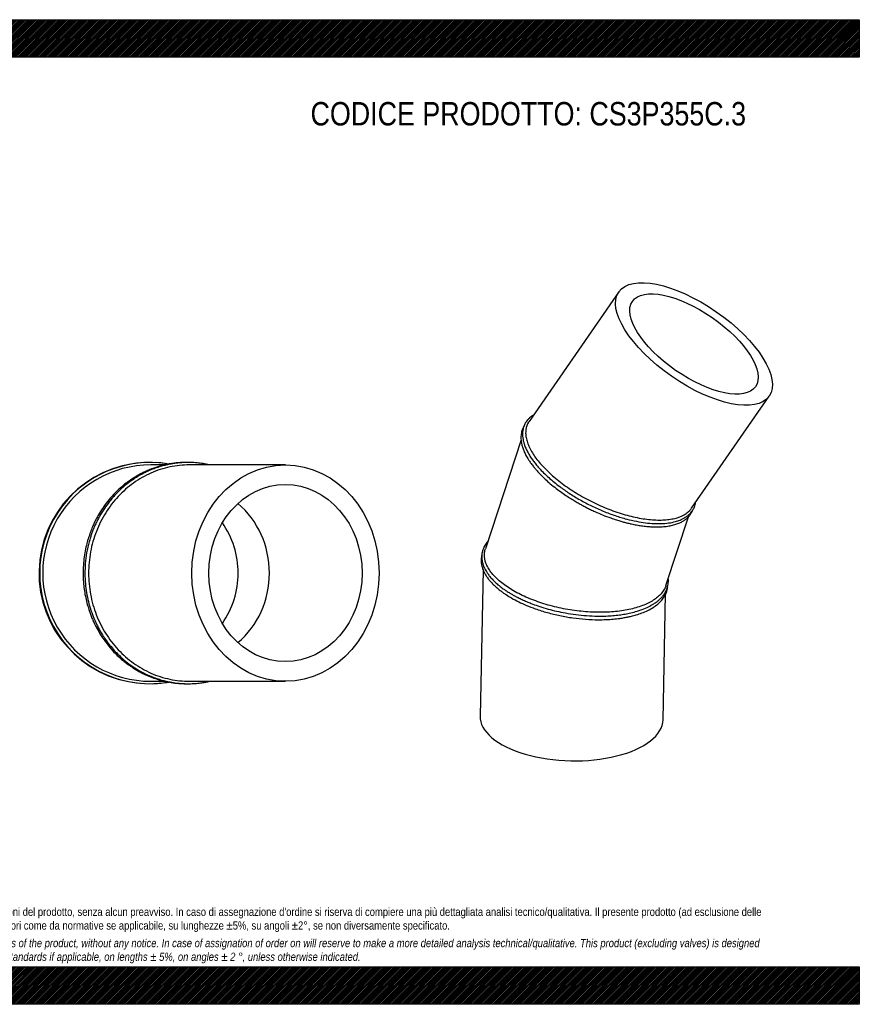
# Model space of a CAD drawing. Header units: millimetres. Extents: x 0 to 2285, y 0 to 1615.
# Tile 2 of 2: x 907 to 2285, y 0 to 1615. Entities that reach past the tile are written whole.
import ezdxf

# ---------------------------------------------------------------- set-up
doc = ezdxf.new("R2010")
doc.units = ezdxf.units.MM
doc.header["$LTSCALE"] = 7.692308
doc.layers.add('Default', color=7, linetype='Continuous')
doc.layers.add('TUBO_X_GOMITO_30', color=7, linetype='Continuous')

# ---------------------------------------------------------------- blocks, each defined once
blk = doc.blocks.new('SE1')
at = {"layer": 'TUBO_X_GOMITO_30', "color": 7, "linetype": 'Continuous'}
for p, q in [((1889.8, 1168.8), (1742.5, 956.4)), ((2009.3, 813.9), (2136.7, 997.7)), ((1729.4, 925.9), (1670.9, 747.5)), ((1967.2, 687.1), (2004.2, 800)), ((1667, 712.9), (1662.1, 473)), ((1962.4, 466.8), (1966.6, 672.8))]:
    blk.add_line(p, q, dxfattribs=at)
for major_axis in [(123.4, -85.6), (-101, 70)]:
    blk.add_ellipse((2013.2, 1083.3), major_axis=major_axis, ratio=0.428999, dxfattribs=at)
blk.add_ellipse((1812.3, 469.9), major_axis=(-150.2, 3.1), ratio=0.46865, start_param=0, end_param=3.141593, dxfattribs=at)
for points, knots in [([(1749.6, 966.6), (1748.6, 966), (1746.5, 964.5), (1743.3, 961.9), (1740.4, 959), (1738.4, 956.4), (1736.9, 954.2), (1735.6, 951.8), (1734.2, 948.9), (1733.2, 945.6), (1732.4, 942.3), (1732, 939.2), (1731.8, 935.8), (1731.9, 931.6), (1732.5, 927), (1733.7, 922), (1735.3, 916.8), (1737.7, 910.9), (1741, 904.5), (1744.9, 898), (1749.2, 891.9), (1753.8, 885.9), (1759.4, 879.4), (1766.4, 872), (1774.6, 864.2), (1783.5, 856.6), (1794.5, 848), (1808.6, 838.1), (1826.1, 827.5), (1845, 817.5), (1864.4, 808.8), (1883.9, 801.5), (1902.1, 796.1), (1918.8, 792.2), (1933.6, 789.8), (1947.1, 788.6), (1959.7, 788.5), (1971.8, 789.5), (1982.1, 791.6), (1989.5, 794), (1994.6, 796.3), (1998.7, 798.6), (2002, 800.8), (2004.3, 802.8), (2005.7, 804.1), (2006.9, 805.3), (2008.4, 806.9), (2010.2, 809.2), (2012.5, 812.8), (2013.6, 815.5), (2014.4, 817.3)], [0.4485185, 0.4485185, 0.4485185, 0.4485185, 0.4552808, 0.4637679, 0.4733928, 0.4802671, 0.4848862, 0.4900599, 0.4975332, 0.5057773, 0.5123439, 0.5182143, 0.525274, 0.5332168, 0.5428712, 0.5517966, 0.5609177, 0.5717202, 0.5833051, 0.5951666, 0.605743, 0.6149641, 0.625915, 0.6392591, 0.6529248, 0.6664525, 0.6797007, 0.6998451, 0.7220167, 0.7441859, 0.766356, 0.7885315, 0.8101331, 0.8288227, 0.8471034, 0.8642298, 0.880422, 0.8988382, 0.9172721, 0.931044, 0.9390329, 0.9478634, 0.9577005, 0.9625388, 0.9663202, 0.9696214, 0.9732269, 0.9793959, 0.988515, 1, 1, 1, 1]), ([(1742.5, 956.4), (1742.3, 956), (1742.1, 955.7), (1739.4, 951.5), (1737.9, 947.3), (1737, 940.4), (1736.9, 937.9), (1737.2, 933), (1737.6, 930.4), (1738.8, 925.1), (1739.6, 922.4), (1741.7, 916.9), (1742.9, 914.2), (1745.8, 908.5), (1747.5, 905.7), (1751.2, 899.9), (1753.3, 896.9), (1757.8, 891), (1760.3, 888), (1765.6, 882.1), (1768.5, 879.1), (1774.5, 873.2), (1777.6, 870.2), (1784.3, 864.4), (1787.8, 861.5), (1798.6, 853), (1806.3, 847.5), (1818.6, 839.7), (1822.7, 837.1), (1831.2, 832.2), (1835.6, 829.8), (1844.3, 825.2), (1848.8, 823.1), (1857.7, 818.9), (1862.1, 816.9), (1871.1, 813.2), (1875.6, 811.5), (1884.6, 808.2), (1889.1, 806.7), (1898.1, 803.9), (1902.6, 802.6), (1911.4, 800.3), (1915.8, 799.3), (1928.7, 796.7), (1937.1, 795.6), (1948.9, 794.7), (1952.8, 794.5), (1960.2, 794.5), (1963.8, 794.6), (1970.6, 795.2), (1973.9, 795.7), (1980.1, 796.8), (1983.1, 797.5), (1991.4, 800.1), (1996.2, 802.3), (2002.3, 806.5), (2004.1, 808), (2007.1, 811), (2008.3, 812.4), (2009.3, 813.9)], [0.4657452, 0.4657452, 0.4657452, 0.4657452, 0.46875, 0.46875, 0.5, 0.5, 0.515625, 0.515625, 0.53125, 0.53125, 0.546875, 0.546875, 0.5625, 0.5625, 0.578125, 0.578125, 0.59375, 0.59375, 0.609375, 0.609375, 0.625, 0.625, 0.640625, 0.640625, 0.65625, 0.65625, 0.6875, 0.6875, 0.703125, 0.703125, 0.71875, 0.71875, 0.734375, 0.734375, 0.75, 0.75, 0.765625, 0.765625, 0.78125, 0.78125, 0.796875, 0.796875, 0.8125, 0.8125, 0.84375, 0.84375, 0.859375, 0.859375, 0.875, 0.875, 0.890625, 0.890625, 0.90625, 0.90625, 0.9375, 0.9375, 0.953125, 0.953125, 0.9657626, 0.9657626, 0.9657626, 0.9657626]), ([(1734.3, 948.8), (1734.2, 948.7), (1733.6, 947.8), (1732.7, 946), (1731.6, 943.5), (1730.6, 940.7), (1729.8, 937.4), (1729.3, 933.6), (1729.1, 929.7), (1729.3, 925.3), (1730.1, 920.2), (1731.6, 914.4), (1733.8, 908.4), (1736.6, 902.1), (1739.9, 896.3), (1742.9, 891.6), (1745.1, 888.4), (1747.1, 885.7), (1749.4, 882.7), (1752.3, 879.1), (1756.1, 874.7), (1761.1, 869.3), (1767.3, 863.1), (1775.5, 855.6), (1781, 851.1), (1784.6, 848.2)], [0.8132562, 0.8132562, 0.8132562, 0.8132562, 0.8140111, 0.8206381, 0.8260547, 0.8315966, 0.8392235, 0.8475505, 0.8552357, 0.8629323, 0.8733124, 0.8842907, 0.8950475, 0.905972, 0.9176901, 0.9256292, 0.930281, 0.9345379, 0.9396719, 0.9457216, 0.9531207, 0.9623848, 0.9732852, 0.9858231, 1, 1, 1, 1]), ([(1784.6, 848.2), (1788, 845.6), (1793.4, 841.5), (1802.7, 835), (1810.7, 829.9), (1818.1, 825.4), (1824.7, 821.6), (1830.9, 818.1), (1837.1, 814.9), (1843.7, 811.6), (1852.4, 807.6), (1863.5, 802.8), (1875.3, 798.3), (1885.4, 794.9), (1892.9, 792.6), (1899.1, 790.9), (1904.9, 789.4), (1911.4, 787.9), (1919, 786.4), (1927.4, 785), (1935.9, 784), (1943.8, 783.4), (1951.5, 783.1), (1959.4, 783.3), (1967.8, 784), (1976, 785.4), (1983.4, 787.4), (1989.7, 789.8), (1995, 792.5), (1999.4, 795.5), (2003.5, 799), (2006.9, 802.8), (2009.3, 806.6), (2010.6, 809.3), (2011.2, 810.7), (2011.3, 811)], [0, 0, 0, 0, 0.0130908, 0.0248139, 0.035168, 0.0441521, 0.0517714, 0.0592073, 0.066376, 0.0736464, 0.0821364, 0.0964097, 0.1115012, 0.1222522, 0.1304861, 0.1373486, 0.143538, 0.1509017, 0.1602776, 0.1706734, 0.1815462, 0.1919801, 0.201407, 0.2123546, 0.2252147, 0.2384582, 0.2513072, 0.2636815, 0.2743811, 0.2843233, 0.2952975, 0.3068109, 0.3162835, 0.3238568, 0.325798, 0.325798, 0.325798, 0.325798]), ([(2014.4, 817.3), (2015, 819.3), (2015.6, 821.1), (2015.9, 823.3), (2016, 823.5)], [0, 0, 0, 0, 0.01190928, 0.01344375, 0.01344375, 0.01344375, 0.01344375]), ([(1675, 759.9), (1674.4, 759.2), (1673, 757.5), (1670.9, 754.5), (1669, 751.1), (1667.6, 748.1), (1666.7, 745.4), (1665.9, 742.6), (1665.2, 739.4), (1664.9, 736.1), (1664.9, 733.3), (1665.1, 730.9), (1665.3, 728.6), (1665.8, 726.1), (1666.4, 723.5), (1667.3, 720.5), (1668.6, 717.3), (1670.3, 713.6), (1672.6, 709.7), (1675.5, 705.2), (1679.4, 700.3), (1684.2, 695.1), (1689.9, 689.7), (1696.6, 684.3), (1703.2, 679.5), (1709.2, 675.7), (1714.1, 672.8), (1719, 670), (1724.7, 667.1), (1731.3, 663.9), (1738.5, 660.7), (1747, 657.2), (1757.6, 653.4), (1770.3, 649.4), (1784.2, 645.7), (1799, 642.5), (1815.2, 639.8), (1832.7, 637.8), (1849.8, 636.8), (1864.8, 636.8), (1877.4, 637.5), (1888.1, 638.5), (1897.8, 639.9), (1907.6, 641.7), (1918, 644.3), (1928.7, 647.8), (1938.7, 652.1), (1946.6, 656.5), (1952.6, 660.6), (1957.1, 664.5), (1960.9, 668.4), (1963.9, 672.1), (1966.2, 675.6), (1968, 679.1), (1969.5, 683), (1970.6, 687.1), (1971.2, 691.2), (1971.4, 695), (1971.2, 697.6), (1971.1, 698.9)], [0.3284938, 0.3284938, 0.3284938, 0.3284938, 0.3334427, 0.3412951, 0.34966, 0.3562356, 0.3614656, 0.3669892, 0.3738796, 0.381646, 0.3873173, 0.3915094, 0.3960962, 0.4010924, 0.4066762, 0.411937, 0.4188492, 0.4264134, 0.4340308, 0.4428535, 0.4534428, 0.4644333, 0.4760125, 0.4881422, 0.5001939, 0.5088426, 0.5153196, 0.5216619, 0.5293218, 0.5382132, 0.547449, 0.556386, 0.5691096, 0.5842255, 0.599281, 0.6143348, 0.6316448, 0.6504602, 0.6693538, 0.6861136, 0.6992877, 0.711821, 0.7231514, 0.7345578, 0.7485548, 0.7645034, 0.7808517, 0.7959234, 0.8074229, 0.8169396, 0.8272851, 0.8369398, 0.8444887, 0.8516593, 0.8603976, 0.869867, 0.8779059, 0.8859393, 0.8935064, 0.8935064, 0.8935064, 0.8935064]), ([(1967.2, 687.1), (1967.1, 686.8), (1967, 686.5), (1966.2, 684), (1965.1, 681.9), (1962.6, 677.7), (1961.1, 675.6), (1957.7, 671.7), (1955.7, 669.8), (1951.4, 666.2), (1949.1, 664.5), (1943.9, 661.2), (1941.1, 659.6), (1935.2, 656.7), (1932, 655.3), (1925.3, 652.8), (1921.7, 651.6), (1910.7, 648.4), (1902.6, 646.7), (1889.9, 644.9), (1885.6, 644.4), (1876.6, 643.6), (1872.1, 643.4), (1862.8, 643.1), (1858.1, 643.1), (1848.6, 643.3), (1843.8, 643.5), (1834.2, 644.1), (1829.4, 644.6), (1819.7, 645.7), (1814.8, 646.4), (1805, 647.9), (1800.2, 648.8), (1790.5, 650.9), (1785.7, 652), (1776.2, 654.4), (1771.6, 655.7), (1762.4, 658.6), (1757.9, 660.1), (1744.7, 664.9), (1736.3, 668.5), (1724.6, 674.3), (1720.8, 676.3), (1713.6, 680.4), (1710.2, 682.6), (1703.6, 686.9), (1700.6, 689.2), (1694.8, 693.7), (1692.2, 696), (1687.3, 700.7), (1685, 703), (1680.9, 707.8), (1679.1, 710.2), (1675.9, 715.1), (1674.5, 717.5), (1672.2, 722.4), (1671.3, 724.8), (1669.3, 732.1), (1668.9, 736.9), (1669.8, 743.5), (1670.3, 745.5), (1670.9, 747.5)], [0.0136734, 0.0136734, 0.0136734, 0.0136734, 0.015625, 0.015625, 0.03125, 0.03125, 0.046875, 0.046875, 0.0625, 0.0625, 0.078125, 0.078125, 0.09375, 0.09375, 0.109375, 0.109375, 0.125, 0.125, 0.15625, 0.15625, 0.171875, 0.171875, 0.1875, 0.1875, 0.203125, 0.203125, 0.21875, 0.21875, 0.234375, 0.234375, 0.25, 0.25, 0.265625, 0.265625, 0.28125, 0.28125, 0.296875, 0.296875, 0.3125, 0.3125, 0.34375, 0.34375, 0.359375, 0.359375, 0.375, 0.375, 0.390625, 0.390625, 0.40625, 0.40625, 0.421875, 0.421875, 0.4375, 0.4375, 0.453125, 0.453125, 0.46875, 0.46875, 0.5, 0.5, 0.5136483, 0.5136483, 0.5136483, 0.5136483]), ([(1665.1, 737.3), (1664.8, 736.2), (1664.2, 733.6), (1663.9, 729.5), (1664, 725.7), (1664.3, 722.7), (1664.8, 720), (1665.5, 717.3), (1666.4, 714.3), (1667.8, 710.8), (1669.9, 706.6), (1672.7, 701.9), (1676.2, 697.1), (1680.3, 692.3), (1684.8, 687.7), (1689.8, 683.1), (1694.6, 679.2), (1699.6, 675.5), (1705.7, 671.4), (1714.3, 666.1), (1725.4, 660.2), (1738.5, 654.3), (1754.1, 648.2), (1772.5, 642.5), (1793.2, 637.5), (1814.3, 633.8), (1835.5, 631.5), (1853.9, 630.8), (1868.9, 631.1), (1880.7, 631.9), (1890.6, 633), (1898.5, 634.3), (1904.8, 635.5), (1911.4, 637), (1919.2, 639.1), (1928.3, 642.1), (1937.8, 646.2), (1946.5, 651.1), (1953.7, 656.3), (1959.5, 661.8), (1964.2, 667.9), (1967.4, 673.8), (1969, 678.7), (1969.8, 682.3), (1970.1, 684.3), (1970.2, 685.4), (1970.2, 685.5)], [0.0050445, 0.0050445, 0.0050445, 0.0050445, 0.0121857, 0.0221887, 0.029623, 0.035414, 0.0405576, 0.0458653, 0.0516254, 0.0586678, 0.0671327, 0.0769706, 0.0871188, 0.0964149, 0.1070779, 0.116744, 0.1257911, 0.1332578, 0.1416622, 0.1548193, 0.1711477, 0.1869678, 0.204332, 0.2265777, 0.2488178, 0.2710561, 0.293296, 0.3155424, 0.329964, 0.3429021, 0.3557216, 0.3645586, 0.372018, 0.3794537, 0.3902144, 0.4036463, 0.4192206, 0.4355746, 0.4504236, 0.4641871, 0.4786555, 0.4943807, 0.5042372, 0.5099213, 0.5167223, 0.516975, 0.516975, 0.516975, 0.516975])]:
    blk.add_open_spline(points, degree=3, knots=knots, dxfattribs=at)
blk = doc.blocks.new('SE2')
at = {"layer": 'TUBO_X_GOMITO_30', "color": 7, "linetype": 'Continuous'}
for p, q in [((1144.8, 885), (1121.8, 885)), ((1342.7, 885), (1185, 885)), ((1121.8, 530), (1144.8, 530)), ((1185, 530), (1342.7, 530))]:
    blk.add_line(p, q, dxfattribs=at)
for centre, radius, start, end in [((1119.7, 707.5), 181.5, 93.1674, 264.5302), ((1120.8, 707.5), 181.5, 80.2888, 279.6507), ((1119.7, 707.5), 181.5, 80.1929, 86.8241), ((1121.8, 707.5), 177.5, 89.998, 270.0022), ((1119.7, 707.5), 145.3, 0, 34.6832), ((1119.7, 707.5), 145.3, 0, 34.6832), ((1119.7, 707.5), 145.3, 325.3168, 360), ((1119.7, 707.5), 145.3, 325.3168, 0), ((1119.7, 707.5), 181.5, 272.1564, 279.8997)]:
    blk.add_arc(centre, radius, start, end, dxfattribs=at)
for major_axis in [(0, 177.5), (0, 145.3)]:
    blk.add_ellipse((1342.7, 707.5), major_axis=major_axis, ratio=0.866025, dxfattribs=at)
blk.add_ellipse((1181, 707.5), major_axis=(0, -145.3), ratio=0.931852, start_param=0.66738, end_param=2.474212, dxfattribs=at)
blk.add_ellipse((1181, 707.5), major_axis=(0, -145.3), ratio=0.931852, start_param=0.66738, end_param=2.474212, dxfattribs=at)
for points, knots in [([(1180.6, 889), (1180.4, 889), (1177.4, 889), (1172.3, 888.9), (1165.2, 888.3), (1157.9, 887.5), (1149.3, 886.1), (1138.5, 883.6), (1125.8, 879.7), (1114.6, 875.1), (1106.1, 870.9), (1101.3, 868.3), (1097.9, 866.3), (1095.5, 864.8), (1093.2, 863.4), (1090.1, 861.4), (1086, 858.6), (1079.5, 853.8), (1070.8, 846.6), (1060.7, 836.7), (1051.1, 825.7), (1042.9, 814.4), (1036.7, 804.5), (1032.2, 796.4), (1028.9, 789.8), (1025.7, 782.7), (1022.5, 774.7), (1019.4, 765.7), (1016.4, 755.3), (1013.8, 743.9), (1011.7, 730.2), (1011.1, 721.7), (1010.7, 716.4)], [0.757138, 0.757138, 0.757138, 0.757138, 0.7578769, 0.7653894, 0.7716502, 0.7779453, 0.7863477, 0.7961688, 0.8089322, 0.8239168, 0.8300369, 0.835386, 0.8389542, 0.8410538, 0.8432339, 0.8463108, 0.8513543, 0.8569431, 0.8685507, 0.8822703, 0.8955364, 0.9080838, 0.919981, 0.9267124, 0.9330172, 0.9395128, 0.9474067, 0.9556983, 0.9650144, 0.9754651, 0.9871934, 1, 1, 1, 1]), ([(1218.3, 885), (1216.4, 885.4), (1211.2, 886.5), (1202.6, 887.9), (1192.5, 888.8), (1183.3, 889.1), (1175.3, 888.8), (1169, 888.4), (1163.7, 887.8), (1159.5, 887.2), (1155.3, 886.6), (1150.4, 885.6), (1144.2, 884.2), (1136.9, 882.2), (1129, 879.6), (1121.3, 876.6), (1114.5, 873.5), (1108.8, 870.7), (1104, 868.1), (1098.9, 865.1), (1092.5, 861), (1084.7, 855.4), (1075.4, 847.9), (1064.6, 837.7), (1054.4, 825.9), (1046.5, 815.2), (1041.2, 806.9), (1037.4, 800.3), (1034.3, 794.4), (1032.1, 790), (1030.4, 786.4), (1028.7, 782.4), (1026.7, 777.5), (1024.5, 771.8), (1022.4, 765.4), (1019.4, 755.2), (1016.2, 741.1), (1014, 723.7), (1013.4, 706.7), (1014.1, 690.6), (1016.1, 675.3), (1019.1, 660.8), (1022.6, 648.8), (1025.8, 639.8), (1028.1, 634), (1030.1, 629.3), (1032.2, 624.7), (1034.9, 619.2), (1038.4, 612.7), (1042.6, 605.7), (1047.6, 598.3), (1053.2, 590.6), (1060.1, 582.4), (1068, 574), (1078, 564.8), (1084.6, 559.7), (1088.8, 556.6)], [0.5606287, 0.5606287, 0.5606287, 0.5606287, 0.5660867, 0.5755316, 0.5851119, 0.5946793, 0.6015883, 0.6076889, 0.6127745, 0.6166242, 0.6197181, 0.6246359, 0.6306589, 0.6377803, 0.6458803, 0.6541053, 0.6608788, 0.6667693, 0.6716796, 0.6760704, 0.6834146, 0.6923813, 0.7026351, 0.7163877, 0.7328145, 0.7449362, 0.7520791, 0.7592387, 0.7655545, 0.7696983, 0.7724453, 0.7761784, 0.7811697, 0.7865908, 0.7922307, 0.7988588, 0.8148716, 0.8302038, 0.8447917, 0.8594777, 0.8722408, 0.8853906, 0.8982104, 0.9051942, 0.9107727, 0.9147594, 0.9186653, 0.9244694, 0.9309825, 0.9382434, 0.9463668, 0.9547643, 0.9642383, 0.9749011, 0.9868871, 1, 1, 1, 1]), ([(1185, 885), (1179.7, 885), (1174.3, 884.7), (1163.7, 883.6), (1158.3, 882.7), (1147.7, 880.5), (1142.5, 879.1), (1132.1, 875.8), (1127, 873.8), (1112, 867.2), (1102.4, 861.7), (1088.9, 852), (1084.5, 848.6), (1076.1, 841.2), (1072.1, 837.3), (1064.4, 829.1), (1060.7, 824.8), (1053.9, 815.8), (1050.7, 811.2), (1044.7, 801.6), (1041.9, 796.7), (1036.8, 786.5), (1034.5, 781.2), (1030.3, 770.4), (1028.4, 764.9), (1025.2, 753.8), (1023.9, 748.1), (1020.7, 730.9), (1019.6, 719.2), (1019.6, 701.7), (1019.9, 695.8), (1020.9, 684.2), (1021.7, 678.4), (1023.9, 666.9), (1025.2, 661.2), (1028.4, 650.1), (1030.2, 644.7), (1034.3, 634), (1036.6, 628.8), (1041.7, 618.6), (1044.5, 613.6), (1050.6, 603.9), (1053.8, 599.2), (1060.7, 590.2), (1064.4, 585.9), (1072.1, 577.7), (1076.1, 573.8), (1084.5, 566.4), (1088.8, 563), (1102.4, 553.3), (1112, 547.8), (1127, 541.2), (1132.1, 539.2), (1142.4, 535.9), (1147.7, 534.5), (1158.3, 532.2), (1163.6, 531.4), (1174.3, 530.3), (1179.6, 530), (1185, 530), (1185, 530), (1185, 530)], [0.2501791, 0.2501791, 0.2501791, 0.2501791, 0.265625, 0.265625, 0.28125, 0.28125, 0.296875, 0.296875, 0.3125, 0.3125, 0.34375, 0.34375, 0.359375, 0.359375, 0.375, 0.375, 0.390625, 0.390625, 0.40625, 0.40625, 0.421875, 0.421875, 0.4375, 0.4375, 0.453125, 0.453125, 0.46875, 0.46875, 0.5, 0.5, 0.515625, 0.515625, 0.53125, 0.53125, 0.546875, 0.546875, 0.5625, 0.5625, 0.578125, 0.578125, 0.59375, 0.59375, 0.609375, 0.609375, 0.625, 0.625, 0.640625, 0.640625, 0.65625, 0.65625, 0.6875, 0.6875, 0.703125, 0.703125, 0.71875, 0.71875, 0.734375, 0.734375, 0.75, 0.75, 0.7500333, 0.7500333, 0.7500333, 0.7500333]), ([(1010.7, 716.4), (1010.6, 711.2), (1010.4, 703.1), (1011.2, 689.9), (1012.6, 678.2), (1014.7, 666.9), (1017.2, 656.9), (1019.7, 648.5), (1022.1, 641.5), (1024.5, 635.2), (1027.1, 629), (1030.9, 621), (1036.6, 610.4), (1044.8, 597.6), (1055, 584.5), (1065.6, 573.2), (1075.1, 564.7), (1082.5, 558.9), (1087.8, 555.1), (1091.9, 552.4), (1095.1, 550.4), (1099.7, 547.6), (1106.5, 543.8), (1115.9, 539.3), (1126.5, 535.1), (1137.9, 531.5), (1149.4, 528.8), (1160, 527.1), (1168.9, 526.3), (1175.9, 526), (1180.2, 526), (1182.1, 526), (1182.2, 526)], [0, 0, 0, 0, 0.0122491, 0.0234568, 0.0334311, 0.0436797, 0.0532679, 0.0608054, 0.0668465, 0.0727374, 0.0786951, 0.0847314, 0.0962493, 0.1108064, 0.1255705, 0.1410299, 0.1527955, 0.1605164, 0.1668522, 0.1708698, 0.1738896, 0.1775272, 0.1858009, 0.1954725, 0.2064965, 0.2177696, 0.2289468, 0.2398557, 0.2479119, 0.2542779, 0.2597543, 0.2598861, 0.2598861, 0.2598861, 0.2598861]), ([(1088.8, 556.6), (1093.4, 553.4), (1100.7, 548.6), (1113.2, 541.9), (1123.8, 537.3), (1133.3, 533.9), (1141, 531.6), (1147, 530.1), (1151.2, 529.2), (1154.3, 528.6), (1157, 528.1), (1160.1, 527.6), (1165.3, 526.9), (1172.7, 526.2), (1182, 525.9), (1191.7, 526.1), (1200.8, 526.9), (1208.6, 528), (1214.3, 529.1), (1217.3, 529.7), (1218.3, 530)], [0, 0, 0, 0, 0.0141102, 0.0267754, 0.0377366, 0.0471611, 0.0548413, 0.0603259, 0.0645299, 0.0671682, 0.0691937, 0.072211, 0.0760876, 0.0840411, 0.0929522, 0.1024726, 0.1114364, 0.1188092, 0.1247933, 0.1276612, 0.1276612, 0.1276612, 0.1276612])]:
    blk.add_open_spline(points, degree=3, knots=knots, dxfattribs=at)

msp = doc.modelspace()

# ---------------------------------------------------------------- hatches: boundary and pattern name
at = {"layer": 'Default', "linetype": 'Continuous'}
h = msp.add_hatch(dxfattribs=at)
h.set_pattern_fill('LINE', scale=0.629921, angle=45, style=0)
h.paths.add_polyline_path([(2284.6, 1553.8), (2284.6, 1615.4), (0, 1615.4), (0, 1553.8)])
for points in [[(2284.6, 1553.8), (2284.6, 1615.4), (0, 1615.4), (0, 1553.8)], [(2284.6, 0), (2284.6, 61.5), (0, 61.5), (0, 0)]]:
    msp.add_hatch(color=7, dxfattribs=at).paths.add_polyline_path(points)
h = msp.add_hatch(dxfattribs=at)
h.set_pattern_fill('LINE', scale=0.629921, angle=45, style=0)
h.paths.add_polyline_path([(2284.6, 0), (2284.6, 61.5), (0, 61.5), (0, 0)])

# ---------------------------------------------------------------- linework, layer by layer
at = {"layer": 'Default', "color": 7, "linetype": 'Continuous'}
for p, q in [((0, 1615.4), (2284.6, 1615.4)), ((2284.6, 1615.4), (2284.6, 1553.8)), ((2284.6, 1553.8), (0, 1553.8)), ((0, 61.5), (2284.6, 61.5)), ((2284.6, 61.5), (2284.6, 0)), ((2284.6, 0), (0, 0))]:
    msp.add_line(p, q, dxfattribs=at)

# ---------------------------------------------------------------- block references
at = {"layer": 'Default'}
for name in ['SE1', 'SE2']:
    msp.add_blockref(name, (0, 0), dxfattribs=at)

# ---------------------------------------------------------------- texts
at = {"layer": 'Default', "attachment_point": 1}
for s, insert, char_height, width in [('{\\fArial Narrow|b0||i0||c0|p34;\\C7;\\H38.46153846;\\W1.;CODICE PRODOTTO: CS3P355C.3}', (1383.9, 1480.3), 38.462, 716.888), ("{\\fArial Narrow|b0||i0||c0|p34;\\C7;\\H13.46153846;\\W1.;PLASTITALIA si riserva il diritto di revisionare la presente specifica, mantenendo la conformità alle prescrizioni del prodotto, senza alcun preavviso. In caso di assegnazione d'ordine si riserva di compiere una più dettagliata analisi tecnico/qualitativa. Il presente prodotto (ad esclusione delle \\P}{\\fArial Narrow|b0||i0||c0|p34;\\C7;\\H13.46153846;\\W1.;valvole) è progettato per applicazioni non previste dalla direttiva 2014/68/EU. Tolleranza su diametri e spessori come da normative se applicabile, su lunghezze ±5%, su angoli ±2°, se non diversamente specificato.\\P}{\\fArial Narrow|b0||i0||c0|p34;\\C7;\\H3.846153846;\\W1.;   \\P}{\\fArial Narrow|b0||i1||c0|p34;\\C7;\\H13.46153846;\\W1.;PLASTITALIA on reserves the right to revise this specification, maintaining the conformity to the requirements of the product, without any notice. In case of assignation of order on will reserve to make a more detailed analysis technical/qualitative. This product (excluding valves) is designed \\P}{\\fArial Narrow|b0||i1||c0|p34;\\C7;\\H13.46153846;\\W1.;for applications not covered by Directive 2014/68 / EU. The tolerance on diameters and thicknesses as the standards if applicable, on lengths ± 5%, on angles ± 2 °, unless otherwise indicated.\\P}", (153.8, 158.5), 13.4615, 1976.923)]:
    msp.add_mtext(s, dxfattribs=dict(at, insert=insert, char_height=char_height, width=width))

doc.saveas('drawing.dxf')
